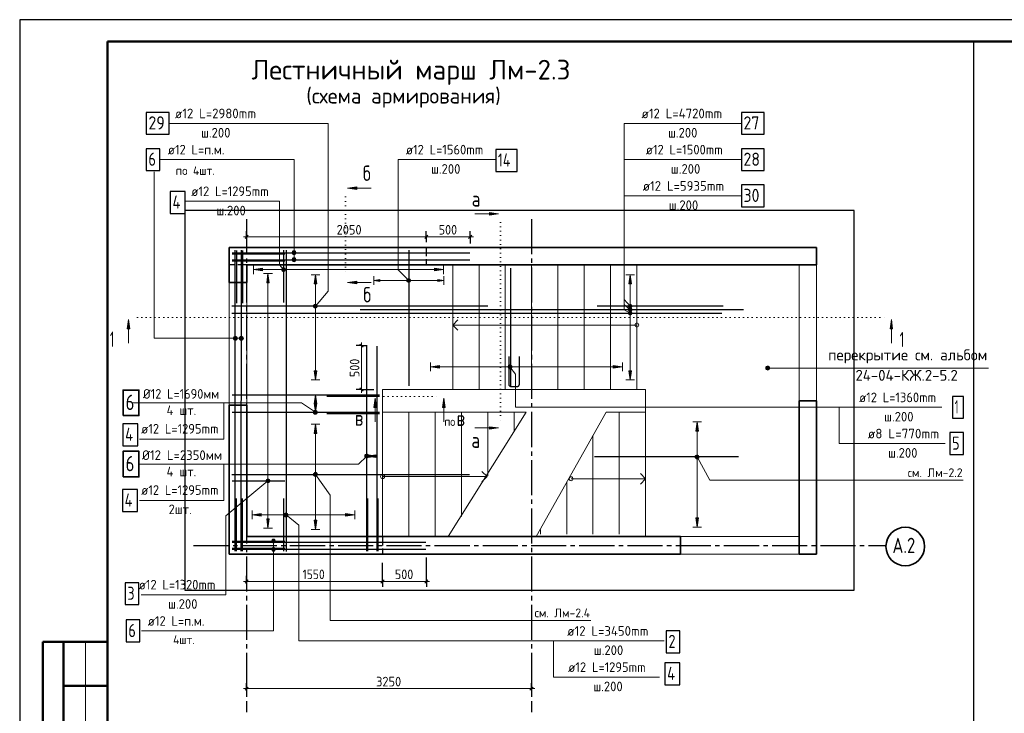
# Model space of a CAD drawing. Header units: millimetres. Extents: x 0 to 21005, y 0 to 14850.
# Tile 2 of 7: x 0 to 11230, y 6935 to 14850. Entities that reach past the tile are written whole.
import ezdxf

# ---------------------------------------------------------------- set-up
doc = ezdxf.new("R2010")
doc.units = ezdxf.units.MM
for name, pattern in [('______2', [135, 100, -35]), ('______5', [550, 400, -50, 50, -50]), ('______9', [50, 0, -50])]:
    doc.linetypes.add(name, pattern=pattern)
for name, color, linetype, lineweight in [('Standard', 7, 'Continuous', 25), ('Обрамление П-обр. равн.', 7, 'Continuous', 25), ('Общий01', 7, 'Continuous', 13), ('Общий02', 7, 'Continuous', 18), ('Позиционная метка линия выноска', 7, 'Continuous', 13), ('Примечания', 7, 'Continuous', 13), ('Размерная линия_ общее', 7, 'Continuous', 13), ('Текст_ общее', 7, 'Continuous', 25), ('Фоновоя арматура Х1', 7, 'Continuous', 25)]:
    doc.layers.add(name, color=color, linetype=linetype, lineweight=lineweight)
doc.layers.add('ЖБ Лестница', color=7, linetype='Continuous', lineweight=25, true_color=0xe0e0ff)
doc.layers.add('ЖБ Стена верхний уровень', color=7, linetype='Continuous', lineweight=25, true_color=0x006e00)
doc.layers.add('Оси', color=7, linetype='______5', true_color=0x656565)
doc.styles.add('ISOCPEUR', font='txt')

msp = doc.modelspace()

# ---------------------------------------------------------------- hatches: boundary and pattern name
at = {"layer": 'Общий01', "linetype": 'Continuous', "lineweight": 13, "transparency": 33554687}
for points in [[(3844, 12912), (3739, 12927), (3844, 12942)], [(5358, 12650), (5463, 12635), (5358, 12620)], [(3844, 11836), (3739, 11851), (3844, 11866)], [(1227, 11324), (1242, 11429), (1257, 11324)], [(9927, 11324), (9942, 11429), (9957, 11324)], [(4039, 10425), (4054, 10530), (4069, 10425)], [(4822, 10425), (4837, 10530), (4852, 10425)], [(5358, 10206), (5463, 10191), (5358, 10176)]]:
    msp.add_hatch(color=7, dxfattribs=at).paths.add_polyline_path(points, flags=16)
at = {"layer": 'Общий02', "linetype": 'Continuous', "lineweight": 13, "transparency": 33554687}
for points in [[(2771, 11983), (2666, 11998), (2771, 12013)], [(2817, 11847), (2832, 11952), (2847, 11847)], [(3358, 11835), (3373, 11940), (3388, 11835)], [(6948, 11835), (6963, 11940), (6978, 11835)], [(6769, 10904), (6874, 10889), (6769, 10874)], [(3358, 10465), (3373, 10570), (3388, 10465)], [(3358, 10128), (3373, 10233), (3388, 10128)], [(7712, 10155), (7727, 10260), (7742, 10155)], [(3974, 9886), (4079, 9871), (3974, 9856)], [(3718, 9214), (3823, 9199), (3718, 9184)]]:
    msp.add_hatch(color=7, dxfattribs=at).paths.add_polyline_path(points, flags=16)
for points in [[(4730, 11983), (4835, 11998), (4730, 12013)], [(4790, 10904), (4685, 10889), (4790, 10874)], [(3358, 10845), (3373, 10740), (3388, 10845)], [(6948, 10845), (6963, 10740), (6978, 10845)], [(3358, 10475), (3373, 10370), (3388, 10475)], [(4064, 9886), (3959, 9871), (4064, 9856)], [(2756, 9214), (2651, 9199), (2756, 9184)], [(2817, 9153), (2832, 9048), (2847, 9153)], [(3358, 9139), (3373, 9034), (3388, 9139)], [(7712, 9166), (7727, 9061), (7742, 9166)]]:
    msp.add_hatch(color=7, dxfattribs=at).paths.add_polyline_path(points)
at = {"layer": 'Примечания', "linetype": 'Continuous', "lineweight": 13, "transparency": 33554687}
for points in [[(8522, 10856), (8522, 10894), (8514, 10886)], [(8533, 10852), (8533, 10897), (8522, 10894)], [(8533, 10852), (8522, 10894), (8522, 10856)], [(8544, 10856), (8544, 10894), (8533, 10897)], [(8544, 10856), (8533, 10897), (8533, 10852)], [(8552, 10864), (8552, 10886), (8544, 10894)], [(8552, 10864), (8544, 10894), (8544, 10856)], [(8514, 10864), (8514, 10886), (8510, 10875)], [(8522, 10856), (8514, 10886), (8514, 10864)], [(8552, 10886), (8552, 10864), (8555, 10875)]]:
    msp.add_hatch(color=7, dxfattribs=at).paths.add_polyline_path(points)
at = {"layer": 'Текст_ общее', "linetype": 'Continuous', "lineweight": 13, "transparency": 33554687}
for points in [[(3148, 12202), (3109, 12202), (3106, 12190)], [(3148, 12202), (3106, 12190), (3151, 12190)], [(3151, 12190), (3106, 12190), (3109, 12179)], [(3140, 12210), (3117, 12210), (3109, 12202)], [(3140, 12210), (3109, 12202), (3148, 12202)], [(3151, 12190), (3109, 12179), (3148, 12179)], [(3148, 12179), (3109, 12179), (3117, 12171)], [(3140, 12130), (3117, 12130), (3109, 12122)], [(3140, 12130), (3109, 12122), (3148, 12122)], [(3117, 12210), (3140, 12210), (3129, 12213)], [(3148, 12179), (3117, 12171), (3140, 12171)], [(3140, 12171), (3117, 12171), (3129, 12168)], [(3117, 12130), (3140, 12130), (3129, 12133)], [(3005, 12020), (2988, 12006), (2987, 11994)], [(3005, 12020), (2987, 11994), (3017, 12019)], [(3017, 12019), (2987, 11994), (2992, 11984)], [(2988, 12006), (3005, 12020), (2994, 12015)], [(3017, 12019), (2992, 11984), (3026, 12013)], [(3148, 12122), (3109, 12122), (3106, 12110)], [(3148, 12122), (3106, 12110), (3151, 12110)], [(3151, 12110), (3106, 12110), (3109, 12099)], [(3151, 12110), (3109, 12099), (3148, 12099)], [(3148, 12099), (3109, 12099), (3117, 12091)], [(3148, 12099), (3117, 12091), (3140, 12091)], [(3140, 12091), (3117, 12091), (3129, 12088)], [(3026, 12013), (2992, 11984), (3002, 11977)], [(3026, 12013), (3002, 11977), (3031, 12002)], [(3031, 12002), (3002, 11977), (3013, 11976)], [(3031, 12002), (3013, 11976), (3030, 11991)], [(3030, 11991), (3013, 11976), (3024, 11981)], [(4417, 11880), (4433, 11896), (4422, 11890)], [(4433, 11896), (4417, 11880), (4417, 11868)], [(4433, 11896), (4417, 11868), (4444, 11896)], [(4444, 11896), (4417, 11868), (4422, 11858)], [(4444, 11896), (4422, 11858), (4454, 11890)], [(4454, 11890), (4422, 11858), (4433, 11852)], [(4454, 11890), (4433, 11852), (4460, 11880)], [(4460, 11880), (4433, 11852), (4444, 11852)], [(4460, 11880), (4444, 11852), (4460, 11868)], [(4460, 11868), (4444, 11852), (4454, 11858)], [(3391, 11566), (3356, 11595), (3351, 11584)], [(3391, 11566), (3351, 11584), (3381, 11559)], [(3381, 11559), (3351, 11584), (3352, 11573)], [(3381, 11559), (3352, 11573), (3369, 11558)], [(3369, 11558), (3352, 11573), (3359, 11563)], [(3395, 11577), (3366, 11602), (3356, 11595)], [(3395, 11577), (3356, 11595), (3391, 11566)], [(3394, 11588), (3377, 11603), (3366, 11602)], [(3394, 11588), (3366, 11602), (3395, 11577)], [(3377, 11603), (3394, 11588), (3388, 11598)], [(6959, 11602), (6942, 11588), (6941, 11576)], [(6959, 11602), (6941, 11576), (6970, 11602)], [(6970, 11602), (6941, 11576), (6946, 11566)], [(6942, 11588), (6959, 11602), (6948, 11597)], [(6970, 11602), (6946, 11566), (6980, 11595)], [(6980, 11595), (6946, 11566), (6956, 11559)], [(6980, 11595), (6956, 11559), (6985, 11585)], [(6985, 11585), (6956, 11559), (6968, 11559)], [(6985, 11585), (6968, 11559), (6985, 11573)], [(6985, 11573), (6968, 11559), (6978, 11564)], [(6941, 11545), (6956, 11562), (6946, 11555)], [(6956, 11562), (6941, 11545), (6942, 11533)], [(6941, 11500), (6952, 11520), (6944, 11512)], [(6952, 11520), (6941, 11500), (6944, 11489)], [(6956, 11562), (6942, 11533), (6967, 11563)], [(6967, 11563), (6942, 11533), (6949, 11523)], [(6952, 11520), (6944, 11489), (6963, 11523)], [(6963, 11523), (6944, 11489), (6952, 11481)], [(6967, 11563), (6949, 11523), (6978, 11558)], [(6978, 11558), (6949, 11523), (6959, 11519)], [(6963, 11523), (6952, 11481), (6975, 11520)], [(6975, 11520), (6952, 11481), (6963, 11478)], [(6978, 11558), (6959, 11519), (6984, 11548)], [(6984, 11548), (6959, 11519), (6971, 11519)], [(6975, 11520), (6963, 11478), (6983, 11512)], [(6983, 11512), (6963, 11478), (6974, 11481)], [(6984, 11548), (6971, 11519), (6985, 11537)], [(6985, 11537), (6971, 11519), (6980, 11526)], [(6983, 11512), (6974, 11481), (6986, 11501)], [(6986, 11501), (6974, 11481), (6983, 11489)], [(2439, 11225), (2447, 11195), (2447, 11233)], [(2447, 11233), (2459, 11192), (2459, 11237)], [(2447, 11233), (2447, 11195), (2459, 11192)], [(2459, 11237), (2459, 11192), (2470, 11195)], [(2459, 11237), (2470, 11195), (2470, 11233)], [(2470, 11233), (2470, 11195), (2478, 11203)], [(2470, 11233), (2478, 11203), (2478, 11225)], [(2509, 11225), (2517, 11195), (2517, 11233)], [(2517, 11233), (2529, 11192), (2529, 11237)], [(2517, 11233), (2517, 11195), (2529, 11192)], [(2529, 11237), (2529, 11192), (2540, 11195)], [(2529, 11237), (2540, 11195), (2540, 11233)], [(2540, 11233), (2540, 11195), (2548, 11203)], [(2540, 11233), (2548, 11203), (2548, 11225)], [(2439, 11203), (2439, 11225), (2436, 11214)], [(2439, 11225), (2439, 11203), (2447, 11195)], [(2478, 11225), (2478, 11203), (2481, 11214)], [(2509, 11203), (2509, 11225), (2506, 11214)], [(2509, 11225), (2509, 11203), (2517, 11195)], [(2548, 11225), (2548, 11203), (2551, 11214)], [(5569, 10886), (5600, 10909), (5589, 10911)], [(5569, 10886), (5589, 10911), (5571, 10897)], [(5574, 10875), (5600, 10909), (5569, 10886)], [(5571, 10897), (5589, 10911), (5578, 10906)], [(5574, 10875), (5609, 10902), (5600, 10909)], [(5583, 10868), (5609, 10902), (5574, 10875)], [(5583, 10868), (5614, 10891), (5609, 10902)], [(5594, 10866), (5614, 10891), (5583, 10868)], [(5594, 10866), (5612, 10880), (5614, 10891)], [(5612, 10880), (5594, 10866), (5605, 10871)], [(3351, 10372), (3363, 10390), (3355, 10383)], [(3363, 10390), (3351, 10372), (3353, 10361)], [(3363, 10390), (3353, 10361), (3375, 10393)], [(3375, 10393), (3353, 10361), (3361, 10352)], [(3375, 10393), (3361, 10352), (3386, 10389)], [(3386, 10389), (3361, 10352), (3372, 10348)], [(3386, 10389), (3372, 10348), (3393, 10380)], [(3393, 10380), (3372, 10348), (3383, 10350)], [(3393, 10380), (3383, 10350), (3395, 10369)], [(3395, 10369), (3383, 10350), (3392, 10358)], [(3937, 9877), (3974, 9855), (3943, 9887)], [(3943, 9887), (3980, 9865), (3953, 9893)], [(3943, 9887), (3974, 9855), (3980, 9865)], [(3953, 9893), (3980, 9865), (3980, 9877)], [(3953, 9893), (3980, 9877), (3964, 9893)], [(3964, 9893), (3980, 9877), (3974, 9887)], [(7705, 9861), (7739, 9880), (7728, 9883)], [(7705, 9861), (7728, 9883), (7708, 9872)], [(7708, 9872), (7728, 9883), (7716, 9880)], [(3937, 9865), (3964, 9849), (3937, 9877)], [(3937, 9877), (3964, 9849), (3974, 9855)], [(3953, 9849), (3937, 9865), (3943, 9855)], [(3937, 9865), (3953, 9849), (3964, 9849)], [(7707, 9850), (7739, 9880), (7705, 9861)], [(7707, 9850), (7747, 9871), (7739, 9880)], [(7716, 9841), (7747, 9871), (7707, 9850)], [(7716, 9841), (7750, 9860), (7747, 9871)], [(7727, 9838), (7750, 9860), (7716, 9841)], [(7727, 9838), (7746, 9849), (7750, 9860)], [(7746, 9849), (7727, 9838), (7738, 9841)], [(3351, 9658), (3382, 9681), (3371, 9683)], [(3351, 9658), (3371, 9683), (3353, 9670)], [(3355, 9647), (3382, 9681), (3351, 9658)], [(3353, 9670), (3371, 9683), (3360, 9679)], [(3355, 9647), (3391, 9674), (3382, 9681)], [(3364, 9640), (3391, 9674), (3355, 9647)], [(3364, 9640), (3395, 9663), (3391, 9674)], [(3375, 9638), (3395, 9663), (3364, 9640)], [(3375, 9638), (3394, 9651), (3395, 9663)], [(2809, 9585), (2835, 9566), (2810, 9596)], [(2824, 9567), (2809, 9585), (2814, 9574)], [(2809, 9585), (2824, 9567), (2835, 9566)], [(2810, 9596), (2846, 9571), (2817, 9606)], [(2810, 9596), (2835, 9566), (2846, 9571)], [(2817, 9606), (2853, 9581), (2828, 9610)], [(2817, 9606), (2846, 9571), (2853, 9581)], [(2828, 9610), (2853, 9581), (2854, 9592)], [(2828, 9610), (2854, 9592), (2839, 9609)], [(2839, 9609), (2854, 9592), (2849, 9603)], [(3394, 9651), (3375, 9638), (3386, 9642)], [(3017, 9191), (3030, 9220), (3016, 9202)], [(3016, 9202), (3030, 9220), (3021, 9213)], [(3024, 9182), (3042, 9221), (3017, 9191)], [(3017, 9191), (3042, 9221), (3030, 9220)], [(3024, 9182), (3052, 9217), (3042, 9221)], [(3035, 9177), (3052, 9217), (3024, 9182)], [(3035, 9177), (3059, 9207), (3052, 9217)], [(3046, 9178), (3059, 9207), (3035, 9177)], [(3046, 9178), (3060, 9196), (3059, 9207)], [(3060, 9196), (3046, 9178), (3056, 9185)], [(2872, 8900), (2917, 8900), (2914, 8911)], [(2872, 8900), (2914, 8911), (2875, 8911)], [(2875, 8889), (2917, 8900), (2872, 8900)], [(2875, 8911), (2914, 8911), (2906, 8919)], [(2875, 8911), (2906, 8919), (2883, 8919)], [(2875, 8889), (2914, 8889), (2917, 8900)], [(2883, 8881), (2914, 8889), (2875, 8889)], [(2883, 8919), (2906, 8919), (2895, 8923)], [(2883, 8881), (2906, 8881), (2914, 8889)], [(2906, 8881), (2883, 8881), (2895, 8878)], [(2872, 8808), (2917, 8808), (2914, 8819)], [(2872, 8808), (2914, 8819), (2875, 8819)], [(2875, 8797), (2917, 8808), (2872, 8808)], [(2875, 8819), (2914, 8819), (2906, 8827)], [(2875, 8819), (2906, 8827), (2883, 8827)], [(2875, 8797), (2914, 8797), (2917, 8808)], [(2883, 8789), (2914, 8797), (2875, 8797)], [(2883, 8827), (2906, 8827), (2895, 8831)], [(2883, 8789), (2906, 8789), (2914, 8797)], [(2906, 8789), (2883, 8789), (2895, 8786)]]:
    msp.add_hatch(color=7, dxfattribs=at).paths.add_polyline_path(points)
at = {"layer": 'Фоновоя арматура Х1', "linetype": 'Continuous', "lineweight": 13, "transparency": 33554687}
msp.add_hatch(color=7, dxfattribs=at).paths.add_polyline_path([(4108, 11864), (4038, 11874), (4108, 11884)], flags=16)
msp.add_hatch(color=7, dxfattribs=at).paths.add_polyline_path([(4768, 11864), (4838, 11874), (4768, 11884)])

# ---------------------------------------------------------------- linework, layer by layer
at = {"color": 7, "linetype": 'Continuous', "lineweight": 25, "transparency": 33554687}
for p, q in [((2425, 12190), (5133, 12190)), ((2425, 12190), (5133, 12190)), ((2458, 8787), (2459, 12219)), ((2458, 8787), (2459, 12219)), ((2528, 8787), (2529, 12219)), ((2528, 8787), (2529, 12219)), ((2425, 12110), (5133, 12110)), ((2425, 12110), (5133, 12110)), ((2419, 11501), (8008, 11501)), ((8257, 11541), (3884, 11541)), ((3958, 8787), (3959, 11125)), ((3958, 8787), (3959, 11125)), ((4078, 8787), (4079, 11125)), ((4078, 8787), (4079, 11125)), ((2425, 10570), (4103, 10570)), ((2425, 10570), (4103, 10570)), ((2425, 10370), (4103, 10370)), ((2425, 10370), (4103, 10370)), ((8198, 9861), (6558, 9861)), ((2420, 9661), (5130, 9661)), ((2425, 8888), (4633, 8888)), ((2425, 8888), (4633, 8888)), ((2425, 8808), (4633, 8808)), ((2425, 8808), (4633, 8808))]:
    msp.add_line(p, q, dxfattribs=at)
for points in [[(8231, 13542), (8491, 13542), (8491, 13792), (8231, 13792), (8231, 13542)], [(1444, 13128), (1599, 13128), (1599, 13378), (1444, 13378), (1444, 13128)], [(8231, 12715), (8491, 12715), (8491, 12965), (8231, 12965), (8231, 12715)], [(1215, 7750), (1370, 7750), (1370, 8000), (1215, 8000), (1215, 7750)]]:
    msp.add_lwpolyline(points, dxfattribs=at)
at = {"layer": 'Standard', "color": 7, "linetype": 'Continuous', "lineweight": 25, "transparency": 33554687}
msp.add_line((1000, 14600), (1000, 529), dxfattribs=at)
at = {"layer": 'Standard', "color": 7, "linetype": 'Continuous', "lineweight": 50, "transparency": 33554687}
for p, q in [((3, 7750), (0, 7750)), ((1000, 7750), (263, 7750)), ((263, 7750), (263, 4500)), ((263, 7750), (263, 4500)), ((500, 7750), (500, 4500)), ((1000, 7250), (500, 7250))]:
    msp.add_line(p, q, dxfattribs=at)
at = {"layer": 'Standard', "color": 7, "linetype": 'Continuous', "lineweight": 13, "transparency": 33554687}
msp.add_line((750, 7750), (750, 4500), dxfattribs=at)
at = {"layer": 'Standard', "color": 7, "linetype": 'Continuous', "lineweight": 25, "transparency": 33554687}
msp.add_lwpolyline([(0, 0), (21000, 0), (21000, 14850), (0, 14850), (0, 0)], close=True, dxfattribs=at)
at = {"layer": 'Standard', "color": 7, "linetype": 'Continuous', "lineweight": 13, "transparency": 33554687}
msp.add_lwpolyline([(21000, 14850), (0, 14850), (0, 0), (21000, 0), (21000, 14850)], dxfattribs=at)
at = {"layer": 'Standard', "color": 7, "linetype": 'Continuous', "lineweight": 50, "transparency": 33554687}
msp.add_lwpolyline([(1000, 14600), (20750, 14600), (20750, 250), (1000, 250), (1000, 14600)], close=True, dxfattribs=at)
at = {"layer": 'Standard', "color": 7, "linetype": 'Continuous', "lineweight": 25, "transparency": 33554687}
msp.add_lwpolyline([(21005, 14600), (10879, 14600), (10879, 4347), (21005, 4347)], dxfattribs=at)
at = {"layer": 'Standard', "color": 254, "linetype": 'Continuous', "lineweight": 25, "true_color": 0xc4c4ff, "transparency": 33554687}
msp.add_lwpolyline([(1883, 8341), (9519, 8341), (9519, 12674), (1883, 12674), (1883, 8341)], dxfattribs=at)
at = {"layer": 'ЖБ Лестница', "color": 253, "linetype": 'Continuous', "lineweight": 13, "true_color": 0xa0a0a0, "transparency": 33554687}
for p, q in [((4939, 12051), (4939, 10631)), ((5239, 12051), (5239, 10631)), ((5539, 12051), (5539, 10631)), ((5839, 12051), (5839, 10631)), ((6139, 12051), (6139, 10631)), ((6439, 12051), (6439, 10631)), ((6739, 12051), (6739, 10631)), ((7039, 10631), (7039, 12051)), ((8889, 10501), (8889, 12051)), ((9089, 10501), (9089, 12051)), ((4999, 11426), (4939, 11366)), ((7039, 11366), (4939, 11366)), ((4939, 11366), (5014, 11366)), ((4939, 11366), (4939, 11366)), ((4939, 11366), (4939, 11366)), ((4939, 11366), (4939, 11366)), ((4939, 11366), (4999, 11306)), ((7016, 11366), (7016, 11366)), ((7039, 11388), (7039, 11388)), ((7039, 11343), (7039, 11343)), ((7061, 11366), (7061, 11366)), ((7039, 10631), (4139, 10631)), ((4139, 10631), (4139, 10371)), ((7139, 10631), (7039, 10631)), ((7139, 10371), (7139, 10631)), ((5777, 10371), (4139, 10371)), ((4139, 8951), (4139, 10371)), ((4439, 10371), (4439, 8951)), ((4739, 10371), (4739, 8951)), ((4889, 8951), (5777, 10371)), ((5039, 10371), (5039, 9182)), ((5339, 10371), (5339, 9645)), ((5639, 10371), (5639, 10150)), ((5889, 8951), (6688, 10371)), ((7139, 10371), (6688, 10371)), ((6839, 10371), (6839, 8981)), ((7139, 8951), (7139, 10371)), ((6539, 10105), (6539, 8981)), ((5333, 9636), (5273, 9696)), ((7139, 9611), (7079, 9671)), ((4116, 9636), (4116, 9636)), ((4139, 9658), (4139, 9658)), ((4139, 9636), (5333, 9636)), ((4139, 9613), (4139, 9613)), ((4161, 9636), (4161, 9636)), ((5333, 9636), (5258, 9636)), ((5273, 9576), (5333, 9636)), ((5333, 9636), (5333, 9636)), ((5333, 9636), (5333, 9636)), ((5333, 9636), (5333, 9636)), ((6239, 9572), (6239, 8981)), ((6266, 9611), (6266, 9611)), ((6289, 9633), (6289, 9633)), ((6289, 9611), (7139, 9611)), ((6289, 9588), (6289, 9588)), ((6311, 9611), (6311, 9611)), ((7139, 9611), (7064, 9611)), ((7079, 9551), (7139, 9611)), ((7139, 9611), (7139, 9611)), ((7139, 9611), (7139, 9611)), ((7139, 9611), (7139, 9611)), ((5939, 9033), (5939, 8981))]:
    msp.add_line(p, q, dxfattribs=at)
for centre in [(7039, 11366), (4139, 9636), (6289, 9611)]:
    msp.add_circle(centre, 22.5, dxfattribs=at)
at = {"layer": 'ЖБ Стена верхний уровень', "color": 7, "linetype": 'Continuous', "lineweight": 35, "transparency": 33554687}
for p, q in [((2389, 12251), (2389, 12051)), ((9089, 12251), (2389, 12251)), ((9089, 12051), (9089, 12251)), ((2389, 12051), (2389, 11851)), ((2589, 12051), (9089, 12051)), ((2589, 11851), (2589, 12051)), ((2389, 11851), (2589, 11851)), ((2389, 10451), (2389, 8951)), ((2589, 10451), (2389, 10451)), ((2589, 8951), (2589, 10451)), ((8889, 10501), (8889, 8751)), ((9089, 10501), (8889, 10501)), ((9089, 8751), (9089, 10501)), ((2389, 8951), (2389, 8751)), ((5059, 8951), (2589, 8951)), ((7539, 8951), (5059, 8951)), ((7539, 8751), (7539, 8951)), ((2389, 8751), (5059, 8751)), ((5059, 8751), (7539, 8751)), ((8889, 8751), (9089, 8751))]:
    msp.add_line(p, q, dxfattribs=at)
at = {"layer": 'ЖБ Стена верхний уровень', "color": 253, "linetype": '______2', "lineweight": -3, "true_color": 0xababab, "transparency": 33554687}
for p, q in [((4638, 12251), (4638, 12051)), ((2589, 12051), (2389, 12051)), ((4139, 8951), (4139, 8751))]:
    msp.add_line(p, q, dxfattribs=at)
at = {"layer": 'ЖБ Стена верхний уровень', "color": 7, "linetype": 'Continuous', "lineweight": 18, "transparency": 33554687}
for p, q in [((2389, 10451), (2389, 11851)), ((2589, 11851), (2589, 10451)), ((7539, 8951), (8889, 8951)), ((8889, 8751), (7539, 8751))]:
    msp.add_line(p, q, dxfattribs=at)
at = {"layer": 'Обрамление П-обр. равн.', "color": 7, "linetype": 'Continuous', "lineweight": 25, "transparency": 33554687}
for p, q in [((2425, 12178), (3023, 12178)), ((2471, 12215), (2471, 11616)), ((2541, 12215), (2541, 11616)), ((3009, 12220), (3009, 11621)), ((2425, 12098), (3023, 12098)), ((5338, 11581), (2419, 11581)), ((8025, 11581), (6586, 11581)), ((4103, 10552), (3504, 10552)), ((4103, 10352), (3504, 10352)), ((2425, 9588), (3023, 9588)), ((2471, 8786), (2471, 9385)), ((2541, 8786), (2541, 9385)), ((3013, 8786), (3013, 9385)), ((3969, 8786), (3969, 9385)), ((4089, 8786), (4089, 9385)), ((2425, 8900), (3023, 8900)), ((2425, 8820), (3023, 8820))]:
    msp.add_line(p, q, dxfattribs=at)
for points in [[(1444, 13542), (1704, 13542), (1704, 13792), (1444, 13792), (1444, 13542)], [(8231, 13128), (8491, 13128), (8491, 13378), (8231, 13378), (8231, 13128)], [(1718, 12639), (1888, 12639), (1888, 12889), (1718, 12889), (1718, 12639)], [(5579, 11006), (5579, 10688), (5580, 10683), (5581, 10679), (5584, 10675), (5586, 10672), (5590, 10669), (5594, 10667), (5598, 10665), (5602, 10665), (5676, 10665), (5680, 10665), (5685, 10667), (5689, 10669), (5692, 10672), (5695, 10675), (5697, 10679), (5698, 10683), (5699, 10688), (5699, 11006)], [(1178, 9989), (1348, 9989), (1348, 10239), (1178, 10239), (1178, 9989)], [(10610, 9888), (10765, 9888), (10765, 10138), (10610, 10138), (10610, 9888)], [(1172, 9239), (1342, 9239), (1342, 9489), (1172, 9489), (1172, 9239)], [(1203, 8175), (1358, 8175), (1358, 8425), (1203, 8425), (1203, 8175)], [(7360, 7261), (7530, 7261), (7530, 7511), (7360, 7511), (7360, 7261)]]:
    msp.add_lwpolyline(points, dxfattribs=at)
at = {"layer": 'Общий01', "color": 7, "linetype": 'Continuous', "lineweight": 13, "transparency": 33554687}
for p, q in [((3739, 12927), (3844, 12942)), ((3739, 12927), (4009, 12927)), ((3739, 12927), (3739, 12927)), ((3739, 12927), (3739, 12927)), ((3739, 12927), (3739, 12927)), ((3844, 12912), (3739, 12927)), ((3844, 12942), (3844, 12912)), ((3844, 12927), (3852, 12927)), ((5463, 12635), (5193, 12635)), ((5358, 12635), (5350, 12635)), ((5358, 12620), (5358, 12650)), ((5358, 12650), (5463, 12635)), ((5463, 12635), (5358, 12620)), ((5463, 12635), (5463, 12635)), ((5463, 12635), (5463, 12635)), ((5463, 12635), (5463, 12635)), ((3739, 11851), (3844, 11866)), ((3739, 11851), (4009, 11851)), ((3739, 11851), (3739, 11851)), ((3739, 11851), (3739, 11851)), ((3739, 11851), (3739, 11851)), ((3844, 11836), (3739, 11851)), ((3844, 11866), (3844, 11836)), ((3844, 11851), (3852, 11851)), ((1227, 11324), (1242, 11429)), ((1242, 11429), (1242, 11159)), ((1242, 11429), (1242, 11429)), ((1242, 11429), (1242, 11429)), ((1242, 11429), (1242, 11429)), ((1242, 11429), (1257, 11324)), ((9927, 11324), (9942, 11429)), ((9942, 11429), (9942, 11159)), ((9942, 11429), (9942, 11429)), ((9942, 11429), (9942, 11429)), ((9942, 11429), (9942, 11429)), ((9942, 11429), (9957, 11324)), ((1257, 11324), (1227, 11324)), ((1242, 11324), (1242, 11316)), ((9957, 11324), (9927, 11324)), ((9942, 11324), (9942, 11316)), ((4039, 10425), (4054, 10530)), ((4054, 10530), (4054, 10260)), ((4054, 10530), (4054, 10530)), ((4054, 10530), (4054, 10530)), ((4054, 10530), (4054, 10530)), ((4054, 10530), (4069, 10425)), ((4822, 10425), (4837, 10530)), ((4837, 10530), (4837, 10260)), ((4837, 10530), (4837, 10530)), ((4837, 10530), (4837, 10530)), ((4837, 10530), (4837, 10530)), ((4837, 10530), (4852, 10425)), ((4069, 10425), (4039, 10425)), ((4054, 10425), (4054, 10418)), ((4852, 10425), (4822, 10425)), ((4837, 10425), (4837, 10418)), ((5463, 10191), (5193, 10191)), ((5358, 10191), (5350, 10191)), ((5358, 10176), (5358, 10206)), ((5358, 10206), (5463, 10191)), ((5463, 10191), (5358, 10176)), ((5463, 10191), (5463, 10191)), ((5463, 10191), (5463, 10191)), ((5463, 10191), (5463, 10191))]:
    msp.add_line(p, q, dxfattribs=at)
at = {"layer": 'Общий01', "color": 7, "linetype": '______9', "lineweight": 13, "transparency": 33554687}
for p, q in [((3717, 12827), (3717, 11928)), ((5485, 12536), (5485, 10268)), ((1342, 11451), (9865, 11451)), ((4154, 10552), (4760, 10552))]:
    msp.add_line(p, q, dxfattribs=at)
at = {"layer": 'Общий02', "color": 251, "linetype": 'Continuous', "lineweight": 13, "true_color": 0x494949, "transparency": 33554687}
for p, q in [((2666, 12048), (2666, 11948)), ((4835, 12048), (4835, 11948)), ((2666, 11998), (2771, 12013)), ((2666, 11998), (4835, 11998)), ((2666, 11998), (2666, 11998)), ((2666, 11998), (2666, 11998)), ((2666, 11998), (2666, 11998)), ((2771, 11983), (2666, 11998)), ((2771, 12013), (2771, 11983)), ((2771, 11998), (2779, 11998)), ((2882, 11952), (2782, 11952)), ((2817, 11847), (2832, 11952)), ((2832, 11952), (2832, 9048)), ((2832, 11952), (2832, 11952)), ((2832, 11952), (2832, 11952)), ((2832, 11952), (2832, 11952)), ((2832, 11952), (2847, 11847)), ((3423, 11940), (3323, 11940)), ((3358, 11835), (3373, 11940)), ((3373, 11940), (3373, 10740)), ((3373, 11940), (3373, 11940)), ((3373, 11940), (3373, 11940)), ((3373, 11940), (3373, 11940)), ((3373, 11940), (3388, 11835)), ((4730, 11998), (4723, 11998)), ((4835, 11998), (4730, 12013)), ((4730, 12013), (4730, 11983)), ((4730, 11983), (4835, 11998)), ((4835, 11998), (4835, 11998)), ((4835, 11998), (4835, 11998)), ((4835, 11998), (4835, 11998)), ((7013, 11940), (6913, 11940)), ((6948, 11835), (6963, 11940)), ((6963, 11940), (6963, 10740)), ((6963, 11940), (6963, 11940)), ((6963, 11940), (6963, 11940)), ((6963, 11940), (6963, 11940)), ((6963, 11940), (6978, 11835)), ((2847, 11847), (2817, 11847)), ((2832, 11847), (2832, 11840)), ((3388, 11835), (3358, 11835)), ((3373, 11835), (3373, 11827)), ((6978, 11835), (6948, 11835)), ((6963, 11835), (6963, 11827)), ((4685, 10839), (4685, 10939)), ((4790, 10904), (4685, 10889)), ((4790, 10874), (4790, 10904)), ((6769, 10874), (6769, 10904)), ((6769, 10904), (6874, 10889)), ((6874, 10839), (6874, 10939)), ((3388, 10845), (3358, 10845)), ((3358, 10845), (3373, 10740)), ((3373, 10845), (3373, 10853)), ((3373, 10740), (3388, 10845)), ((6874, 10889), (4685, 10889)), ((4685, 10889), (4685, 10889)), ((4685, 10889), (4685, 10889)), ((4685, 10889), (4685, 10889)), ((4685, 10889), (4790, 10874)), ((4790, 10889), (4797, 10889)), ((6769, 10889), (6762, 10889)), ((6874, 10889), (6769, 10874)), ((6874, 10889), (6874, 10889)), ((6874, 10889), (6874, 10889)), ((6874, 10889), (6874, 10889)), ((6978, 10845), (6948, 10845)), ((6948, 10845), (6963, 10740)), ((6963, 10845), (6963, 10853)), ((6963, 10740), (6978, 10845)), ((3423, 10740), (3323, 10740)), ((3373, 10740), (3373, 10740)), ((3373, 10740), (3373, 10740)), ((3373, 10740), (3373, 10740)), ((7013, 10740), (6913, 10740)), ((6963, 10740), (6963, 10740)), ((6963, 10740), (6963, 10740)), ((6963, 10740), (6963, 10740)), ((3423, 10570), (3323, 10570)), ((3358, 10465), (3373, 10570)), ((3373, 10570), (3373, 10370)), ((3373, 10570), (3373, 10570)), ((3373, 10570), (3373, 10570)), ((3373, 10570), (3373, 10570)), ((3373, 10570), (3388, 10465)), ((3388, 10475), (3358, 10475)), ((3358, 10475), (3373, 10370)), ((3388, 10465), (3358, 10465)), ((3373, 10475), (3373, 10483)), ((3373, 10370), (3388, 10475)), ((3373, 10465), (3373, 10458)), ((3423, 10370), (3323, 10370)), ((3373, 10370), (3373, 10370)), ((3373, 10370), (3373, 10370)), ((3373, 10370), (3373, 10370)), ((3423, 10233), (3323, 10233)), ((3358, 10128), (3373, 10233)), ((3373, 10233), (3373, 9034)), ((3373, 10233), (3373, 10233)), ((3373, 10233), (3373, 10233)), ((3373, 10233), (3373, 10233)), ((3373, 10233), (3388, 10128)), ((7777, 10260), (7677, 10260)), ((7712, 10155), (7727, 10260)), ((7727, 10260), (7727, 9061)), ((7727, 10260), (7727, 10260)), ((7727, 10260), (7727, 10260)), ((7727, 10260), (7727, 10260)), ((7727, 10260), (7742, 10155)), ((3388, 10128), (3358, 10128)), ((3373, 10128), (3373, 10121)), ((7742, 10155), (7712, 10155)), ((7727, 10155), (7727, 10148)), ((3959, 9821), (3959, 9921)), ((4064, 9886), (3959, 9871)), ((3974, 9856), (3974, 9886)), ((3974, 9886), (4079, 9871)), ((4064, 9856), (4064, 9886)), ((4079, 9821), (4079, 9921)), ((4079, 9871), (3959, 9871)), ((3959, 9871), (3959, 9871)), ((3959, 9871), (3959, 9871)), ((3959, 9871), (3959, 9871)), ((3959, 9871), (4064, 9856)), ((3974, 9871), (3966, 9871)), ((4079, 9871), (3974, 9856)), ((4064, 9871), (4071, 9871)), ((4079, 9871), (4079, 9871)), ((4079, 9871), (4079, 9871)), ((4079, 9871), (4079, 9871)), ((2651, 9149), (2651, 9249)), ((2756, 9214), (2651, 9199)), ((2756, 9184), (2756, 9214)), ((3718, 9184), (3718, 9214)), ((3718, 9214), (3823, 9199)), ((3823, 9149), (3823, 9249)), ((3823, 9199), (2651, 9199)), ((2651, 9199), (2651, 9199)), ((2651, 9199), (2651, 9199)), ((2651, 9199), (2651, 9199)), ((2651, 9199), (2756, 9184)), ((2756, 9199), (2763, 9199)), ((2847, 9153), (2817, 9153)), ((2817, 9153), (2832, 9048)), ((2832, 9153), (2832, 9161)), ((2832, 9048), (2847, 9153)), ((3388, 9139), (3358, 9139)), ((3358, 9139), (3373, 9034)), ((3373, 9139), (3373, 9146)), ((3373, 9034), (3388, 9139)), ((3718, 9199), (3710, 9199)), ((3823, 9199), (3718, 9184)), ((3823, 9199), (3823, 9199)), ((3823, 9199), (3823, 9199)), ((3823, 9199), (3823, 9199)), ((7742, 9166), (7712, 9166)), ((7712, 9166), (7727, 9061)), ((7727, 9166), (7727, 9173)), ((7727, 9061), (7742, 9166)), ((2882, 9048), (2782, 9048)), ((2832, 9048), (2832, 9048)), ((2832, 9048), (2832, 9048)), ((2832, 9048), (2832, 9048)), ((3423, 9034), (3323, 9034)), ((3373, 9034), (3373, 9034)), ((3373, 9034), (3373, 9034)), ((3373, 9034), (3373, 9034)), ((7777, 9061), (7677, 9061)), ((7727, 9061), (7727, 9061)), ((7727, 9061), (7727, 9061)), ((7727, 9061), (7727, 9061))]:
    msp.add_line(p, q, dxfattribs=at)
at = {"layer": 'Оси', "color": 8, "linetype": '______5', "lineweight": -3, "transparency": 33554687}
for p, q in [((2588, 12574), (2588, 6949)), ((5838, 12574), (5838, 6949)), ((1983, 8851), (9881, 8851))]:
    msp.add_line(p, q, dxfattribs=at)
at = {"layer": 'Оси', "color": 7, "linetype": 'Continuous', "lineweight": 35, "transparency": 33554687}
msp.add_circle((10101, 8839), 220, dxfattribs=at)
at = {"layer": 'Позиционная метка линия выноска', "color": 7, "linetype": 'Continuous', "lineweight": 13, "transparency": 33554687}
for points in [[(6894, 13253), (6894, 13297), (6894, 13667), (8231, 13667)], [(6894, 12840), (6894, 12883), (6894, 13253), (8231, 13253)], [(2330, 10477), (2330, 10433), (2330, 10063), (1365, 10063)], [(9346, 10427), (9346, 10383), (9346, 10013), (10555, 10013)], [(2330, 9778), (2330, 9734), (2330, 9364), (1365, 9364)], [(6089, 7762), (6089, 7718), (6089, 7348), (7298, 7348)]]:
    msp.add_lwpolyline(points, dxfattribs=at)
at = {"layer": 'Примечания', "color": 7, "linetype": 'Continuous', "lineweight": 13, "transparency": 33554687}
for p, q in [((8533, 10897), (8533, 10897)), ((8510, 10875), (8510, 10875)), ((11051, 10875), (8533, 10875)), ((8533, 10852), (8533, 10852)), ((8555, 10875), (8555, 10875)), ((8833, 10875), (11051, 10875))]:
    msp.add_line(p, q, dxfattribs=at)
msp.add_circle((8533, 10875), 22.5, dxfattribs=at)
at = {"layer": 'Размерная линия_ общее', "color": 7, "linetype": 'Continuous', "lineweight": 13, "transparency": 33554687}
for p, q in [((2588, 12373), (2551, 12373)), ((2588, 12373), (4638, 12373)), ((4638, 12373), (5139, 12373)), ((5139, 12373), (5176, 12373)), ((3900, 11131), (3900, 11168)), ((3900, 10631), (3900, 10593)), ((2588, 8441), (2551, 8441)), ((2588, 8441), (4139, 8441)), ((4139, 8441), (4639, 8441)), ((4639, 8441), (4676, 8441)), ((2588, 7217), (2551, 7217)), ((2588, 7217), (5838, 7217)), ((5838, 7217), (5876, 7217))]:
    msp.add_line(p, q, dxfattribs=at)
at = {"layer": 'Размерная линия_ общее', "color": 7, "linetype": 'Continuous', "lineweight": 25, "transparency": 33554687}
for p, q in [((2570, 12355), (2607, 12392)), ((4620, 12355), (4657, 12392)), ((5120, 12355), (5157, 12392)), ((3919, 11112), (3881, 11149)), ((3919, 10612), (3881, 10649)), ((2570, 8422), (2607, 8460)), ((4120, 8422), (4157, 8460)), ((4620, 8422), (4657, 8460)), ((2570, 7198), (2607, 7235)), ((5820, 7198), (5857, 7235))]:
    msp.add_line(p, q, dxfattribs=at)
at = {"layer": 'Размерная линия_ общее', "color": 253, "linetype": 'Continuous', "lineweight": -3, "true_color": 0xa0a0a0, "transparency": 33554687}
for p, q in [((2588, 12373), (2588, 12436)), ((2588, 12373), (2588, 12311)), ((2588, 12373), (2588, 12373)), ((4638, 12373), (4638, 12436)), ((4638, 12373), (4638, 12311)), ((4638, 12373), (4638, 12351)), ((5139, 12373), (5139, 12436)), ((5139, 12373), (5139, 12311)), ((5139, 12373), (5139, 12296)), ((3900, 11131), (3837, 11131)), ((3900, 11131), (3962, 11131)), ((3900, 11131), (3900, 11131)), ((3900, 10631), (3837, 10631)), ((3900, 10631), (3962, 10631)), ((3900, 10631), (4039, 10631)), ((4639, 8441), (4639, 8714)), ((2588, 8441), (2588, 8503)), ((2588, 8441), (2588, 8378)), ((2588, 8441), (2588, 8441)), ((4139, 8441), (4139, 8503)), ((4139, 8441), (4139, 8378)), ((4639, 8441), (4639, 8503)), ((4639, 8441), (4639, 8378)), ((2588, 7217), (2588, 7279)), ((2588, 7217), (2588, 7260)), ((2588, 7217), (2588, 7154)), ((5838, 7217), (5838, 7279)), ((5838, 7217), (5838, 7154)), ((5838, 7217), (5838, 7217))]:
    msp.add_line(p, q, dxfattribs=at)
at = {"layer": 'Размерная линия_ общее', "color": 7, "linetype": 'Continuous', "lineweight": 13, "transparency": 33554687}
msp.add_lwpolyline([(3900, 10631), (3900, 10720), (3900, 10720), (3900, 11131)], dxfattribs=at)
at = {"layer": 'Размерная линия_ общее', "color": 253, "linetype": 'Continuous', "lineweight": -3, "true_color": 0xa0a0a0, "transparency": 33554687}
msp.add_lwpolyline([(4139, 8441), (4139, 8449), (4139, 8449), (4139, 8651)], dxfattribs=at)
at = {"layer": 'Текст_ общее', "color": 7, "linetype": 'Continuous', "lineweight": 13, "transparency": 33554687}
for p, q in [((3106, 12190), (3106, 12190)), ((3129, 12213), (3129, 12213)), ((3129, 12190), (3129, 12110)), ((3129, 12168), (3129, 12168)), ((3129, 12133), (3129, 12133)), ((3151, 12190), (3151, 12190)), ((3106, 12110), (3106, 12110)), ((3129, 12088), (3129, 12088)), ((3151, 12110), (3151, 12110)), ((2992, 11984), (2992, 11984)), ((2994, 12015), (2994, 12015)), ((3024, 11981), (3024, 11981)), ((3026, 12013), (3026, 12013)), ((4422, 11890), (4422, 11890)), ((4422, 11858), (4422, 11858)), ((4454, 11890), (4454, 11890)), ((4454, 11858), (4454, 11858)), ((3356, 11595), (3356, 11595)), ((3388, 11598), (3388, 11598)), ((6894, 11659), (6963, 11581)), ((6948, 11597), (6948, 11597)), ((6980, 11595), (6980, 11595)), ((3359, 11563), (3359, 11563)), ((3391, 11566), (3391, 11566)), ((6944, 11512), (6944, 11512)), ((6946, 11566), (6946, 11566)), ((6946, 11555), (6946, 11555)), ((6949, 11523), (6949, 11523)), ((6952, 11481), (6952, 11481)), ((6975, 11520), (6975, 11520)), ((6978, 11564), (6978, 11564)), ((6978, 11558), (6978, 11558)), ((6980, 11526), (6980, 11526)), ((6983, 11489), (6983, 11489)), ((2459, 11237), (2459, 11237)), ((2529, 11237), (2529, 11237)), ((2419, 11214), (2459, 11214)), ((2436, 11214), (2436, 11214)), ((2459, 11192), (2459, 11192)), ((2481, 11214), (2481, 11214)), ((2506, 11214), (2506, 11214)), ((2529, 11192), (2529, 11192)), ((2551, 11214), (2551, 11214)), ((5578, 10906), (5578, 10906)), ((5609, 10902), (5609, 10902)), ((5574, 10875), (5574, 10875)), ((5605, 10871), (5605, 10871)), ((3355, 10383), (3355, 10383)), ((3361, 10352), (3361, 10352)), ((3386, 10389), (3386, 10389)), ((3392, 10358), (3392, 10358)), ((3943, 9887), (3943, 9887)), ((3974, 9887), (3974, 9887)), ((3943, 9855), (3943, 9855)), ((3974, 9855), (3974, 9855)), ((7707, 9850), (7707, 9850)), ((7716, 9880), (7716, 9880)), ((7738, 9841), (7738, 9841)), ((7747, 9871), (7747, 9871)), ((3360, 9679), (3360, 9679)), ((3391, 9674), (3391, 9674)), ((2814, 9574), (2814, 9574)), ((2817, 9606), (2817, 9606)), ((2846, 9571), (2846, 9571)), ((2849, 9603), (2849, 9603)), ((3355, 9647), (3355, 9647)), ((3386, 9642), (3386, 9642)), ((3021, 9213), (3021, 9213)), ((3052, 9217), (3052, 9217)), ((3024, 9182), (3024, 9182)), ((3056, 9185), (3056, 9185)), ((2872, 8900), (2872, 8900)), ((2895, 8923), (2895, 8923)), ((2895, 8878), (2895, 8878)), ((2917, 8900), (2917, 8900)), ((2872, 8808), (2872, 8808)), ((2895, 8831), (2895, 8831)), ((2895, 8751), (2895, 8808)), ((2895, 8786), (2895, 8786)), ((2917, 8808), (2917, 8808))]:
    msp.add_line(p, q, dxfattribs=at)
for points in [[(1704, 13667), (3519, 13667), (3519, 11753), (3373, 11581)], [(1599, 13253), (3129, 13253), (3129, 12190)], [(5429, 13253), (4318, 13253), (4318, 11994), (4438, 11874)], [(1532, 13114), (1532, 11214), (2529, 11214)], [(8231, 12840), (6894, 12840), (6894, 11600), (6963, 11541)], [(1888, 12779), (2965, 12779), (2965, 12051), (3009, 11998)], [(6894, 11600), (6894, 11541), (6963, 11501)], [(10517, 10427), (5654, 10427), (5654, 10807), (5591, 10889)], [(1286, 10477), (3216, 10477), (3373, 10370)], [(1360, 9778), (3866, 9778), (3959, 9871)], [(10760, 9594), (7873, 9594), (7727, 9861)], [(6513, 7995), (3543, 7995), (3543, 9425), (3373, 9661)], [(1386, 8289), (2353, 8289), (2353, 9189), (2832, 9588)], [(7352, 7762), (3185, 7762), (3185, 9082), (3038, 9199)], [(1388, 7875), (2895, 7875), (2895, 8900)]]:
    msp.add_lwpolyline(points, dxfattribs=at)
at = {"layer": 'Текст_ общее', "color": 7, "linetype": 'Continuous', "lineweight": 35, "transparency": 33554687}
for points in [[(1179, 10332), (1360, 10332), (1360, 10624), (1179, 10624), (1179, 10332)], [(1179, 9633), (1360, 9633), (1360, 9925), (1179, 9925), (1179, 9633)]]:
    msp.add_lwpolyline(points, dxfattribs=at)
at = {"layer": 'Текст_ общее', "color": 7, "linetype": 'Continuous', "lineweight": 13, "transparency": 33554687}
for centre in [(3129, 12190), (3129, 12110), (3009, 11998), (4438, 11874), (3373, 11581), (6963, 11581), (6963, 11541), (6963, 11501), (2459, 11214), (2529, 11214), (5591, 10889), (3373, 10370), (3959, 9871), (7727, 9861), (3373, 9661), (2832, 9588), (3038, 9199), (2895, 8900), (2895, 8808)]:
    msp.add_circle(centre, 22.5, dxfattribs=at)
at = {"layer": 'Фоновоя арматура Х1', "color": 7, "linetype": 'Continuous', "lineweight": 25, "transparency": 33554687}
for p, q in [((3038, 12219), (3038, 8782)), ((4438, 12219), (4438, 10671)), ((5597, 12014), (5597, 10666))]:
    msp.add_line(p, q, dxfattribs=at)
at = {"layer": 'Фоновоя арматура Х1', "color": 251, "linetype": 'Continuous', "lineweight": 13, "true_color": 0x494949, "transparency": 33554687}
for p, q in [((4038, 11874), (4038, 11924)), ((4838, 11874), (4838, 11924)), ((4038, 11874), (4108, 11884)), ((4108, 11864), (4038, 11874)), ((4038, 11874), (4038, 11824)), ((4038, 11874), (4038, 11874)), ((4108, 11884), (4108, 11864)), ((4108, 11874), (4768, 11874)), ((4838, 11874), (4768, 11884)), ((4768, 11884), (4768, 11864)), ((4768, 11864), (4838, 11874)), ((4838, 11874), (4838, 11824)), ((4838, 11874), (4838, 11874))]:
    msp.add_line(p, q, dxfattribs=at)
at = {"layer": 'Фоновоя арматура Х1', "color": 7, "linetype": 'Continuous', "lineweight": 25, "transparency": 33554687}
for points in [[(5429, 13119), (5674, 13119), (5674, 13369), (5429, 13369), (5429, 13119)], [(10640, 10302), (10765, 10302), (10765, 10552), (10640, 10552), (10640, 10302)], [(7375, 7626), (7530, 7626), (7530, 7876), (7375, 7876), (7375, 7626)]]:
    msp.add_lwpolyline(points, dxfattribs=at)

# ---------------------------------------------------------------- texts
at = {"color": 7, "linetype": 'Continuous', "lineweight": 50, "transparency": 33554687, "attachment_point": 7, "style": 'ISOCPEUR'}
for s, insert, char_height, width in [('\\W0.99;Лестничный марш Лм-2.3', (2644, 14106), 225, 3641.73), ('\\W0.98;(схема армирования)', (3269, 13846), 175, 2359.83)]:
    msp.add_mtext(s, dxfattribs=dict(at, insert=insert, char_height=char_height, width=width))
at = {"color": 7, "linetype": 'Continuous', "lineweight": 13, "transparency": 33554687, "attachment_point": 7, "style": 'ISOCPEUR'}
for s, insert, char_height, width in [('\\W0.96;ø12 L=4720mm ', (7092, 13725), 110, 1086.31), ('\\W0.87;27', (8256, 13597), 150, 275.41), ('\\W0.95;ш.200 ', (7394, 13505), 110, 481.07), ('\\W0.94;ø12 L=п.м. ', (1689, 13312), 110, 799.58), ('\\W0.78;6', (1469, 13183), 150, 163.2), ('\\W0.96;ø12 L=5935mm ', (7106, 12898), 110, 1075.26), ('\\W0.87;30', (8256, 12770), 150, 275.41), ('\\W0.95;ш.200 ', (7403, 12678), 110, 481.07), ('\\W0.94;ø12 L=п.м. ', (1460, 7934), 110, 799.57), ('\\W0.78;6', (1240, 7805), 150, 163.2)]:
    msp.add_mtext(s, dxfattribs=dict(at, insert=insert, char_height=char_height, width=width))
at = {"layer": 'Standard', "color": 7, "linetype": 'Continuous', "lineweight": 25, "transparency": 33554687, "char_height": 110, "attachment_point": 7, "style": 'ISOCPEUR'}
for s, insert, width in [('\\W0.93;Ø12 L=1690мм', (1406, 10525), 974.88), ('\\W0.95;4 шт.', (1675, 10338), 436.91), ('\\W0.96;Ø12 L=2350мм', (1395, 9826), 998.04), ('\\W0.95;4 шт.', (1675, 9639), 436.91)]:
    msp.add_mtext(s, dxfattribs=dict(at, insert=insert, width=width))
at = {"layer": 'Обрамление П-обр. равн.', "color": 7, "linetype": 'Continuous', "lineweight": 13, "transparency": 33554687, "attachment_point": 7, "style": 'ISOCPEUR'}
for s, insert, char_height, width in [('\\W0.96;ø12 L=2980mm ', (1771, 13725), 110, 1075.26), ('\\W0.87;29', (1469, 13597), 150, 275.41), ('\\W0.95;ш.200 ', (2068, 13505), 110, 481.06), ('\\W0.94;ø12 L=1500mm ', (7141, 13312), 110, 1052.18), ('\\W0.87;28', (8256, 13183), 150, 275.41), ('\\W0.95;ш.200 ', (7427, 13092), 110, 481.06), ('\\W0.94;ø12 L=1295mm ', (1957, 12837), 110, 1052.19), ('\\W0.80;4', (1743, 12694), 150, 179.91), ('\\W0.95;ш.200 ', (2243, 12617), 110, 481.06), ('\\W0.94;ø12 L=1295mm ', (1385, 10127), 110, 1052.19), ('\\W0.80;4', (1203, 10044), 150, 179.91), ('\\W0.98;ø8 L=770mm ', (9673, 10072), 110, 944.26), ('\\W0.78;5', (10635, 9943), 150, 163.21), ('\\W0.95;ш.200 ', (9904, 9852), 110, 481.07), ('\\W0.80;4', (1197, 9294), 150, 179.91), ('\\W0.94;ø12 L=1295mm ', (1385, 9428), 110, 1052.19), ('\\W0.94;2шт. ', (1699, 9208), 110, 425.81), ('\\W0.94;ø12 L=1320mm ', (1357, 8348), 110, 1052.19), ('\\W0.78;3', (1228, 8230), 150, 163.21), ('\\W0.95;ш.200 ', (1692, 8128), 110, 481.06), ('\\W0.94;ø12 L=1295mm ', (6256, 7407), 110, 1052.19), ('\\W0.80;4', (7385, 7316), 150, 179.91), ('\\W0.95;ш.200 ', (6542, 7187), 110, 481.06)]:
    msp.add_mtext(s, dxfattribs=dict(at, insert=insert, char_height=char_height, width=width))
at = {"layer": 'Общий01', "color": 7, "linetype": 'Continuous', "lineweight": 35, "transparency": 33554687, "char_height": 175, "attachment_point": 7, "style": 'ISOCPEUR'}
for s, insert, width in [('\\W0.78;б', (3915, 13010), 190.4), ('\\W0.80;а', (5156, 12718), 209.91), ('\\W0.78;б', (3919, 11624), 190.4), ('\\W0.56;1', (1029, 11116), 136.11), ('\\W0.56;1', (10038, 11112), 136.11), ('\\W0.78;в', (3823, 10217), 190.41), ('\\W0.80;а', (5152, 9964), 209.9)]:
    msp.add_mtext(s, dxfattribs=dict(at, insert=insert, width=width))
at = {"layer": 'Общий01', "color": 251, "linetype": 'Continuous', "lineweight": 25, "true_color": 0x656565, "transparency": 33554687, "char_height": 125, "attachment_point": 7, "style": 'ISOCPEUR'}
for s, insert, width in [('\\W0.99;перекрытие см. альбом', (9221, 10929), 1885.6), ('\\W0.98;24-04-КЖ.2-5.2', (9533, 10729), 1260.39)]:
    msp.add_mtext(s, dxfattribs=dict(at, insert=insert, width=width))
at = {"layer": 'Общий01', "color": 7, "linetype": 'Continuous', "lineweight": 18, "transparency": 33554687, "attachment_point": 7, "style": 'ISOCPEUR'}
for s, insert, char_height, width in [('\\W0.78;в', (4984, 10214), 175, 190.4), ('\\W0.87;по', (4844, 10214), 100, 183.6)]:
    msp.add_mtext(s, dxfattribs=dict(at, insert=insert, char_height=char_height, width=width))
at = {"layer": 'Оси', "color": 7, "linetype": 'Continuous', "lineweight": 35, "transparency": 33554687, "insert": (9955, 8763), "char_height": 175, "width": 360, "attachment_point": 7, "style": 'ISOCPEUR'}
msp.add_mtext('\\W0.79;А.2', dxfattribs=at)
at = {"layer": 'Размерная линия_ общее', "color": 7, "linetype": 'Continuous', "lineweight": 25, "transparency": 33554687, "char_height": 110, "attachment_point": 7, "style": 'ISOCPEUR'}
for s, insert, width in [('\\W0.93;2050', (3615, 12398), 359.05), ('\\W0.91;500', (4779, 12398), 280.99), ('\\W0.87;1550', (3226, 8466), 333.45), ('\\W0.91;500', (4279, 8466), 280.99), ('\\W0.93;3250', (4065, 7242), 359.05)]:
    msp.add_mtext(s, dxfattribs=dict(at, insert=insert, width=width))
at = {"layer": 'Размерная линия_ общее', "color": 7, "linetype": 'Continuous', "lineweight": 25, "transparency": 33554687, "insert": (3875, 10771), "char_height": 110, "width": 280.99, "attachment_point": 7, "rotation": 90, "style": 'ISOCPEUR'}
msp.add_mtext('\\W0.91;500', dxfattribs=at)
at = {"layer": 'Текст_ общее', "color": 7, "linetype": 'Continuous', "lineweight": 18, "transparency": 33554687, "char_height": 100, "attachment_point": 7, "style": 'ISOCPEUR'}
for s, insert, width in [('\\W0.96;по 4шт.', (1779, 13078), 537.81), ('\\W0.97;см. Лм-2.2', (10129, 9631), 678.12), ('\\W0.97;см. Лм-2.4', (5873, 8031), 688.16), ('\\W0.94;4шт.', (1750, 7725), 336.65)]:
    msp.add_mtext(s, dxfattribs=dict(at, insert=insert, width=width))
at = {"layer": 'Текст_ общее', "color": 7, "linetype": 'Continuous', "lineweight": 35, "transparency": 33554687, "char_height": 175, "width": 190.4, "attachment_point": 7, "style": 'ISOCPEUR'}
for insert in [(1209, 10396), (1209, 9697)]:
    msp.add_mtext('\\W0.78;6', dxfattribs=dict(at, insert=insert))
at = {"layer": 'Фоновоя арматура Х1', "color": 7, "linetype": 'Continuous', "lineweight": 13, "transparency": 33554687, "attachment_point": 7, "style": 'ISOCPEUR'}
for s, insert, char_height, width in [('\\W0.94;ø12 L=1560mm ', (4405, 13312), 110, 1052.19), ('\\W0.76;14', (5454, 13174), 150, 252.28), ('\\W0.95;ш.200 ', (4691, 13092), 110, 481.06), ('\\W0.94;ø12 L=1360mm ', (9573, 10485), 110, 1052.18), ('\\W0.56;1', (10665, 10357), 150, 116.66), ('\\W0.95;ш.200 ', (9859, 10265), 110, 481.07), ('\\W0.96;ø12 L=3450mm ', (6245, 7820), 110, 1086.31), ('\\W0.78;2', (7400, 7681), 150, 163.2), ('\\W0.95;ш.200 ', (6548, 7600), 110, 481.07)]:
    msp.add_mtext(s, dxfattribs=dict(at, insert=insert, char_height=char_height, width=width))

doc.saveas('drawing.dxf')
